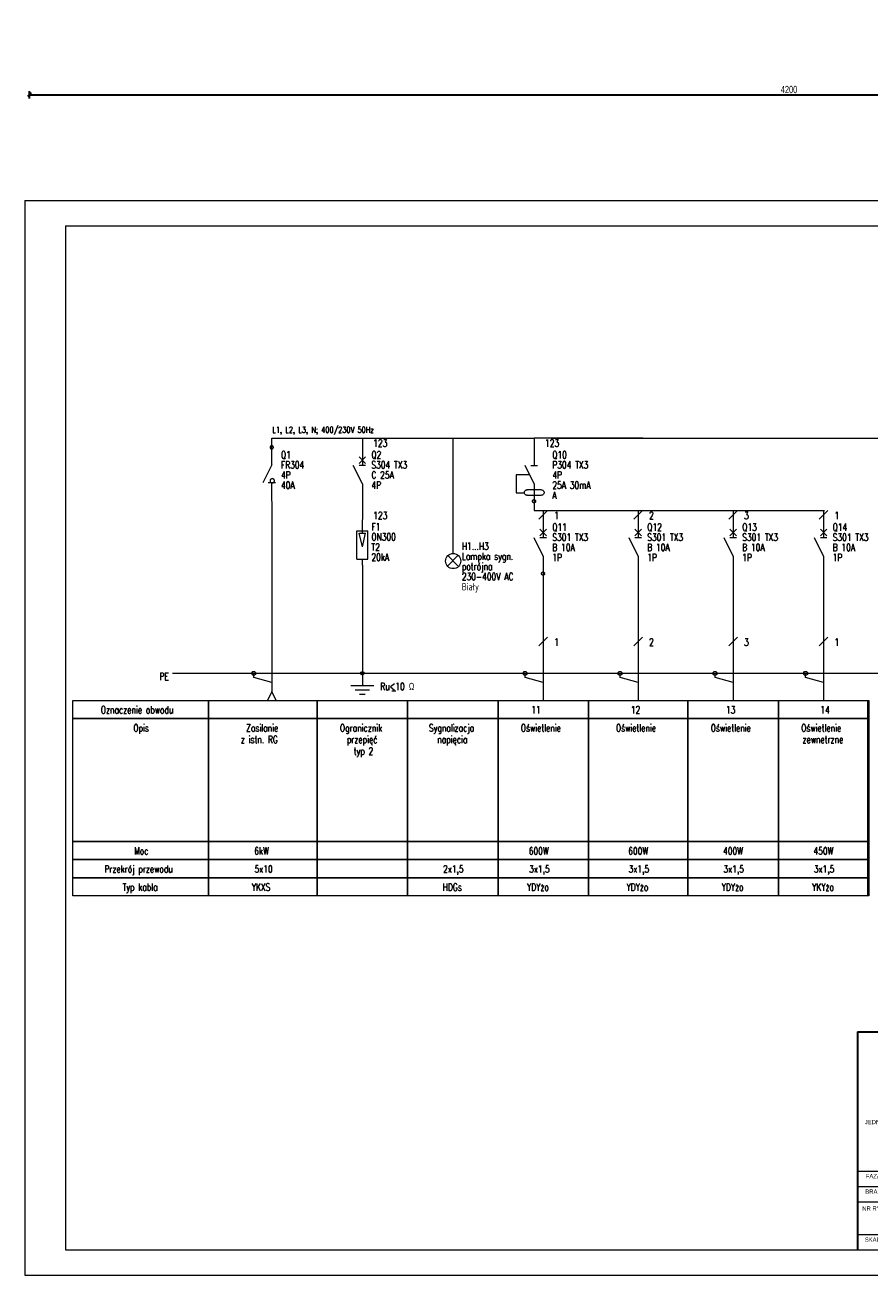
# Model space of a CAD drawing. Header units: millimetres. Extents: x 72202 to 304796, y 21658 to 519946.
# Tile 131 of 139: x 206947 to 209280, y 230999 to 234454. Entities that reach past the tile are written whole.
import ezdxf

# ---------------------------------------------------------------- set-up
doc = ezdxf.new("R2010")
doc.units = ezdxf.units.MM
doc.layers.get('0').update_dxf_attribs({"color": 253})
doc.layers.get('Defpoints').update_dxf_attribs({"color": 253})
for name, color, linetype, lineweight in [('E zasilanie', 6, 'Continuous', 30), ('LINIA CIENKA', 7, 'Continuous', 13), ('OPISY', 253, 'Continuous', 9), ('Tabelka linia cienka', 7, 'Continuous', 18), ('Tabelka linia gruba', 7, 'Continuous', 35), ('Tabelka tekst 2.5', 7, 'Continuous', 18)]:
    doc.layers.add(name, color=color, linetype=linetype, lineweight=lineweight)
doc.styles.add('2.5', font='romans.shx', dxfattribs={"width": 0.76, "height": 2.5})
doc.styles.add('grek', font='greeks.shx', dxfattribs={"width": 0.76, "height": 2})
doc.styles.add('simplex', font='arial.ttf')
doc.styles.get("Standard").update_dxf_attribs({"font": 'ARIALN.TTF', "width": 0.75})
doc.dimstyles.new('sebek100', dxfattribs={"dimtxt": 17, "dimasz": 10, "dimexe": 10, "dimexo": 20, "dimgap": 4, "dimtad": 1, "dimrnd": 0.5, "dimtxsty": 'Standard', "dimblk": 'OBLIQUE', "dimcen": 8, "dimclre": 1, "dimazin": 0, "dimtm": 1e-09, "dimtfac": 1, "dimtix": 1, "dimtmove": 1, "dimatfit": 3, "dimldrblk": 'zas', "dimfxl": 10, "dimfxlon": 1, "dimtolj": 2, "dimlwd": -1, "dimlwe": -1, "dimarcsym": 0})

# ---------------------------------------------------------------- blocks, each defined once
blk = doc.blocks.new('uziemienie')
for p, q in [((-4, 0), (4, 0)), ((-2.5, -1.5), (2.5, -1.5)), ((-1, -3), (1, -3))]:
    blk.add_line(p, q)
blk = doc.blocks.new('_Oblique')
at = {"color": 0, "linetype": 'ByBlock', "lineweight": -2}
blk.add_line((-0.5, -0.5), (0.5, 0.5), dxfattribs=at)
blk = doc.blocks.new('*D852')
at = {"layer": 'Defpoints', "color": 0, "lineweight": -3, "ltscale": 4, "transparency": 16777216}
for p in [(206958.7, 234453.6), (211158.7, 234453.6), (211158.7, 234260.9)]:
    blk.add_point(p, dxfattribs=at)
at = {"layer": 'E zasilanie', "ltscale": 4, "transparency": 16777216}
for p, q in [((206958.7, 234270.9), (206958.7, 234250.9)), ((211158.7, 234270.9), (211158.7, 234250.9))]:
    blk.add_line(p, q, dxfattribs=at)
at = {"layer": 'E zasilanie', "color": 0, "ltscale": 4, "transparency": 16777216}
blk.add_line((206958.7, 234260.9), (211158.7, 234260.9), dxfattribs=at)
at = {"layer": 'E zasilanie', "color": 0, "ltscale": 4, "transparency": 16777216, "xscale": 10, "yscale": 10, "zscale": 10, "rotation": 180}
blk.add_blockref('_Oblique', (206958.7, 234260.9), dxfattribs=at)
at = {"layer": 'E zasilanie', "color": 0, "ltscale": 4, "transparency": 16777216, "xscale": 10, "yscale": 10, "zscale": 10}
blk.add_blockref('_Oblique', (211158.7, 234260.9), dxfattribs=at)
at = {"layer": 'E zasilanie', "color": 0, "lineweight": -3, "ltscale": 4, "transparency": 16777216, "insert": (209058.7, 234275.2), "char_height": 20, "attachment_point": 5, "bg_fill": 3, "box_fill_scale": 1.1, "bg_fill_color": 256, "bg_fill_true_color": 13158600, "bg_fill_transparency": 0}
blk.add_mtext('\\A2;4200', dxfattribs=at)
blk = doc.blocks.new('zas')

msp = doc.modelspace()

# ---------------------------------------------------------------- linework, layer by layer
at = {"layer": 'LINIA CIENKA'}
for p, q in [((207879.313, 232960.757), (207879.313, 232661.757)), ((207879.313, 232661.757), (207879.313, 232627.757)), ((207960.319, 232613.446), (207972.006, 232613.446))]:
    msp.add_line(p, q, dxfattribs=at)
for points in [[(207629.313, 233286.757), (207629.313, 233311.757)], [(207629.313, 233311.757), (207754.313, 233311.757)], [(207629.313, 233286.757), (207629.313, 233311.757)], [(207629.313, 233311.757), (207754.313, 233311.757)], [(207629.313, 233286.757), (207629.313, 233311.757)], [(207629.313, 233311.757), (207754.313, 233311.757)], [(207629.313, 233286.757), (207629.313, 233311.757)], [(207629.313, 233311.757), (207754.313, 233311.757)], [(207629.313, 233286.757), (207629.313, 233311.757)], [(207629.313, 233311.757), (207754.313, 233311.757)], [(207629.313, 233286.757), (207629.313, 233311.757)], [(207629.313, 233311.757), (207754.313, 233311.757)], [(207629.313, 233286.757), (207629.313, 233311.757)], [(207629.313, 233311.757), (207754.313, 233311.757)], [(207754.313, 233311.757), (207879.313, 233311.757)], [(207754.313, 233311.757), (208129.313, 233311.757)], [(207754.313, 233311.757), (208354.313, 233311.757)], [(207754.313, 233311.757), (208354.313, 233311.757)], [(207754.313, 233311.757), (208354.313, 233311.757)], [(207754.313, 233311.757), (208354.313, 233311.757)], [(207879.313, 233311.757), (207879.313, 233286.757)], [(208129.313, 233311.757), (208129.313, 232992.961)], [(208354.313, 233311.757), (208354.313, 233235.757)], [(208354.313, 233311.757), (208354.313, 233311.757)], [(208654.313, 233311.757), (208354.313, 233311.757)], [(208354.313, 233311.757), (208354.313, 233286.757)], [(208401.529, 233311.757), (211021.089, 233311.757)], [(207629.313, 233237.757), (207629.313, 233287.757)], [(207879.313, 233285.757), (207879.313, 233235.757)], [(207870.313, 233241.757), (207888.313, 233259.757)], [(207888.313, 233241.757), (207870.313, 233259.757)], [(207629.313, 233237.757), (207604.313, 233187.757)], [(207879.313, 233185.757), (207854.313, 233235.757)], [(207888.313, 233235.757), (207870.313, 233235.757)], [(208304.313, 233210.757), (208304.313, 233160.757)], [(208341.313, 233210.757), (208304.313, 233210.757)], [(208354.313, 233185.757), (208329.313, 233235.757)], [(208345.313, 233235.757), (208363.313, 233235.757)], [(207639.313, 233187.757), (207619.313, 233187.757)], [(207629.313, 233137.757), (207629.313, 233187.757)], [(207879.313, 233185.757), (207879.313, 233135.757)], [(208354.313, 233185.757), (208354.313, 233135.757)], [(207629.313, 233136.757), (207629.313, 232611.757)], [(207879.313, 233136.757), (207879.313, 233111.757)], [(208304.313, 233160.757), (208326.313, 233160.757)], [(208334.691, 233153.932), (208333.245, 233154.076), (208331.854, 233154.501), (208330.573, 233155.192), (208329.45, 233156.122), (208328.528, 233157.255), (208327.843, 233158.548), (208327.421, 233159.951), (208327.279, 233161.409), (208327.421, 233162.868), (208327.843, 233164.271), (208328.528, 233165.563), (208329.45, 233166.696), (208330.573, 233167.626), (208331.854, 233168.317), (208333.245, 233168.743), (208334.691, 233168.886)], [(208373.313, 233168.757), (208334.313, 233168.757)], [(208334.313, 233153.757), (208373.313, 233153.757)], [(208354.313, 233136.757), (208354.313, 233111.757)], [(208354.313, 233136.757), (208354.313, 233111.757)], [(208354.313, 233136.757), (208354.313, 233111.757)], [(208354.313, 233136.757), (208354.313, 233111.757)], [(208354.313, 233136.757), (208354.313, 233111.757)], [(208354.313, 233136.757), (208354.313, 233111.757)], [(208374.219, 233168.886), (208375.665, 233168.743), (208377.056, 233168.317), (208378.337, 233167.626), (208379.46, 233166.696), (208380.382, 233165.563), (208381.067, 233164.271), (208381.488, 233162.868), (208381.631, 233161.409), (208381.488, 233159.951), (208381.067, 233158.548), (208380.382, 233157.255), (208379.46, 233156.122), (208378.337, 233155.192), (208377.056, 233154.501), (208375.665, 233154.076), (208374.219, 233153.932)], [(207879.313, 233111.757), (207879.313, 233086.757)], [(208354.313, 233111.757), (208379.313, 233111.757)], [(208354.313, 233111.757), (208504.313, 233111.757)], [(208354.313, 233111.757), (208504.313, 233111.757)], [(208354.313, 233111.757), (208504.313, 233111.757)], [(208354.313, 233111.757), (208504.313, 233111.757)], [(208354.313, 233111.757), (208504.313, 233111.757)], [(208367.313, 233087.757), (208391.313, 233111.757)], [(208379.313, 233111.757), (208379.313, 233086.757)], [(208504.313, 233111.757), (208879.313, 233111.757)], [(208504.313, 233111.757), (209157.06, 233111.757)], [(208629.813, 233087.757), (208653.813, 233111.757)], [(208641.813, 233111.757), (208641.813, 233086.757)], [(208892.313, 233087.757), (208916.313, 233111.757)], [(208904.313, 233111.757), (208904.313, 233086.757)], [(209142.313, 233087.757), (209166.313, 233111.757)], [(209154.313, 233111.757), (209154.313, 233086.757)], [(207879.313, 233048.757), (207879.313, 233085.757)], [(208379.313, 233085.757), (208379.313, 233035.757)], [(208641.813, 233085.757), (208641.813, 233035.757)], [(208904.313, 233085.757), (208904.313, 233035.757)], [(209154.313, 233085.757), (209154.313, 233035.757)], [(207864.313, 233055.757), (207894.313, 233055.757)], [(207864.313, 232976.757), (207864.313, 233055.757)], [(207879.313, 233011.757), (207870.313, 233048.757)], [(207870.313, 233048.757), (207888.313, 233048.757)], [(207879.313, 233011.757), (207888.313, 233048.757)], [(207894.313, 232976.757), (207894.313, 233055.757)], [(208379.313, 232985.757), (208354.313, 233035.757)], [(208370.313, 233041.757), (208388.313, 233059.757)], [(208388.313, 233041.757), (208370.313, 233059.757)], [(208388.313, 233035.757), (208370.313, 233035.757)], [(208641.813, 232985.757), (208616.813, 233035.757)], [(208632.813, 233041.757), (208650.813, 233059.757)], [(208650.813, 233041.757), (208632.813, 233059.757)], [(208650.813, 233035.757), (208632.813, 233035.757)], [(208904.313, 232985.757), (208879.313, 233035.757)], [(208895.313, 233041.757), (208913.313, 233059.757)], [(208913.313, 233041.757), (208895.313, 233059.757)], [(208913.313, 233035.757), (208895.313, 233035.757)], [(209154.313, 232985.757), (209129.313, 233035.757)], [(209145.313, 233041.757), (209163.313, 233059.757)], [(209163.313, 233041.757), (209145.313, 233059.757)], [(209163.313, 233035.757), (209145.313, 233035.757)], [(207864.313, 232976.757), (207894.313, 232976.757)], [(207879.313, 232960.757), (207879.313, 232976.757)], [(208115.313, 232987.059), (208143.313, 232959.059)], [(208115.313, 232959.059), (208143.313, 232987.059)], [(208115.313, 232987.059), (208143.313, 232959.059)], [(208115.313, 232959.059), (208143.313, 232987.059)], [(208115.313, 232987.059), (208143.313, 232959.059)], [(208115.313, 232959.059), (208143.313, 232987.059)], [(208379.313, 232985.757), (208379.313, 232935.757)], [(208641.813, 232985.757), (208641.813, 232935.757)], [(208904.313, 232985.757), (208904.313, 232935.757)], [(209154.313, 232985.757), (209154.313, 232935.757)], [(208379.313, 232936.757), (208379.313, 232911.757)], [(208379.313, 232936.757), (208379.313, 232911.757)], [(208641.813, 232936.757), (208641.813, 232911.757)], [(208904.313, 232936.757), (208904.313, 232911.757)], [(209154.313, 232936.757), (209154.313, 232911.757)], [(208379.313, 232911.757), (208379.313, 232586.757)], [(208641.813, 232911.757), (208641.813, 232586.757)], [(208904.313, 232911.757), (208904.313, 232586.757)], [(209154.313, 232911.757), (209154.313, 232586.757)], [(208367.313, 232737.757), (208391.313, 232761.757)], [(208629.813, 232737.757), (208653.813, 232761.757)], [(208892.313, 232737.757), (208916.313, 232761.757)], [(209142.313, 232737.757), (209166.313, 232761.757)], [(207354.313, 232661.757), (209354.313, 232661.757)], [(207579.313, 232649.757), (207579.313, 232661.757)], [(208151.529, 232661.757), (210676.529, 232661.757)], [(208329.313, 232649.757), (208329.313, 232661.757)], [(208591.813, 232649.757), (208591.813, 232661.757)], [(208854.313, 232649.757), (208854.313, 232661.757)], [(209104.313, 232649.757), (209104.313, 232661.757)], [(207629.313, 232636.757), (207579.313, 232649.757)], [(208379.313, 232636.757), (208329.313, 232649.757)], [(208641.813, 232636.757), (208591.813, 232649.757)], [(208904.313, 232636.757), (208854.313, 232649.757)], [(209154.313, 232636.757), (209104.313, 232649.757)], [(207079.313, 232586.757), (207454.313, 232586.757)], [(207079.313, 232536.757), (207079.313, 232586.757)], [(207454.313, 232586.757), (207754.313, 232586.757)], [(207454.313, 232586.757), (207454.313, 232536.757)], [(207454.313, 232586.757), (207454.313, 232536.757)], [(207454.313, 232536.757), (207454.313, 232586.757)], [(207454.313, 232586.757), (207754.313, 232586.757)], [(207454.313, 232536.757), (207454.313, 232586.757)], [(207754.313, 232586.757), (208004.313, 232586.757)], [(207754.313, 232586.757), (207754.313, 232536.757)], [(207754.313, 232586.757), (208004.313, 232586.757)], [(207754.313, 232536.757), (207754.313, 232586.757)], [(208004.313, 232586.757), (208254.313, 232586.757)], [(208004.313, 232586.757), (208004.313, 232536.757)], [(208004.313, 232536.757), (208004.313, 232586.757)], [(208004.313, 232586.757), (208004.313, 232536.757)], [(208004.313, 232586.757), (208254.313, 232586.757)], [(208004.313, 232536.757), (208004.313, 232586.757)], [(208254.313, 232586.757), (208254.313, 232536.757)], [(208254.313, 232536.757), (208254.313, 232586.757)], [(208254.313, 232586.757), (208254.313, 232536.757)], [(208254.313, 232586.757), (208504.313, 232586.757)], [(208254.313, 232586.757), (208504.313, 232586.757)], [(208504.313, 232586.757), (208779.313, 232586.757)], [(208504.313, 232586.757), (208504.313, 232536.757)], [(208504.313, 232586.757), (208779.313, 232586.757)], [(208504.313, 232536.757), (208504.313, 232586.757)], [(208504.313, 232586.757), (208504.313, 232536.757)], [(208779.313, 232586.757), (209029.313, 232586.757)], [(208779.313, 232586.757), (208779.313, 232536.757)], [(208779.313, 232586.757), (209029.313, 232586.757)], [(208779.313, 232536.757), (208779.313, 232586.757)], [(209029.313, 232586.757), (209279.313, 232586.757)], [(209029.313, 232586.757), (209029.313, 232536.757)], [(209029.313, 232586.757), (209279.313, 232586.757)], [(209029.313, 232536.757), (209029.313, 232586.757)], [(209276.529, 232586.757), (209276.529, 232536.757)], [(209276.529, 232536.757), (209276.529, 232586.757)], [(209279.313, 232586.757), (209279.313, 232536.757)], [(209279.313, 232536.757), (209279.313, 232586.757)], [(207454.313, 232536.757), (207079.313, 232536.757)], [(207079.313, 232536.757), (207454.313, 232536.757)], [(207079.313, 232196.757), (207079.313, 232536.757)], [(207754.313, 232536.757), (207454.313, 232536.757)], [(207454.313, 232536.757), (207454.313, 232196.757)], [(207454.313, 232536.757), (207454.313, 232196.757)], [(207454.313, 232196.757), (207454.313, 232536.757)], [(207454.313, 232536.757), (207754.313, 232536.757)], [(207454.313, 232196.757), (207454.313, 232536.757)], [(208004.313, 232536.757), (207754.313, 232536.757)], [(207754.313, 232536.757), (207754.313, 232196.757)], [(207754.313, 232536.757), (208004.313, 232536.757)], [(207754.313, 232196.757), (207754.313, 232536.757)], [(208254.313, 232536.757), (208004.313, 232536.757)], [(208004.313, 232536.757), (208004.313, 232196.757)], [(208004.313, 232196.757), (208004.313, 232536.757)], [(208004.313, 232536.757), (208004.313, 232196.757)], [(208004.313, 232536.757), (208254.313, 232536.757)], [(208004.313, 232196.757), (208004.313, 232536.757)], [(208254.313, 232536.757), (208254.313, 232196.757)], [(208254.313, 232196.757), (208254.313, 232536.757)], [(208254.313, 232536.757), (208254.313, 232196.757)], [(208504.313, 232536.757), (208254.313, 232536.757)], [(208254.313, 232536.757), (208504.313, 232536.757)], [(208779.313, 232536.757), (208504.313, 232536.757)], [(208504.313, 232536.757), (208504.313, 232196.757)], [(208504.313, 232536.757), (208779.313, 232536.757)], [(208504.313, 232196.757), (208504.313, 232536.757)], [(208504.313, 232536.757), (208504.313, 232196.757)], [(209029.313, 232536.757), (208779.313, 232536.757)], [(208779.313, 232536.757), (208779.313, 232196.757)], [(208779.313, 232536.757), (209029.313, 232536.757)], [(208779.313, 232196.757), (208779.313, 232536.757)], [(209279.313, 232536.757), (209029.313, 232536.757)], [(209029.313, 232536.757), (209029.313, 232196.757)], [(209029.313, 232536.757), (209279.313, 232536.757)], [(209029.313, 232196.757), (209029.313, 232536.757)], [(209276.529, 232536.757), (209276.529, 232196.757)], [(209276.529, 232196.757), (209276.529, 232536.757)], [(209279.313, 232536.757), (209279.313, 232196.757)], [(209279.313, 232196.757), (209279.313, 232536.757)], [(207454.313, 232196.757), (207079.313, 232196.757)], [(207079.313, 232196.757), (207454.313, 232196.757)], [(207079.313, 232146.757), (207079.313, 232196.757)], [(207754.313, 232196.757), (207454.313, 232196.757)], [(207454.313, 232196.757), (207454.313, 232146.757)], [(207454.313, 232196.757), (207454.313, 232146.757)], [(207454.313, 232146.757), (207454.313, 232196.757)], [(207454.313, 232196.757), (207754.313, 232196.757)], [(207454.313, 232146.757), (207454.313, 232196.757)], [(208004.313, 232196.757), (207754.313, 232196.757)], [(207754.313, 232196.757), (207754.313, 232146.757)], [(207754.313, 232196.757), (208004.313, 232196.757)], [(207754.313, 232146.757), (207754.313, 232196.757)], [(208254.313, 232196.757), (208004.313, 232196.757)], [(208004.313, 232196.757), (208004.313, 232146.757)], [(208004.313, 232146.757), (208004.313, 232196.757)], [(208004.313, 232196.757), (208004.313, 232146.757)], [(208004.313, 232196.757), (208254.313, 232196.757)], [(208004.313, 232146.757), (208004.313, 232196.757)], [(208254.313, 232196.757), (208254.313, 232146.757)], [(208254.313, 232146.757), (208254.313, 232196.757)], [(208254.313, 232196.757), (208254.313, 232146.757)], [(208504.313, 232196.757), (208254.313, 232196.757)], [(208254.313, 232196.757), (208504.313, 232196.757)], [(208779.313, 232196.757), (208504.313, 232196.757)], [(208504.313, 232196.757), (208504.313, 232146.757)], [(208504.313, 232196.757), (208779.313, 232196.757)], [(208504.313, 232146.757), (208504.313, 232196.757)], [(208504.313, 232196.757), (208504.313, 232146.757)], [(209029.313, 232196.757), (208779.313, 232196.757)], [(208779.313, 232196.757), (208779.313, 232146.757)], [(208779.313, 232196.757), (209029.313, 232196.757)], [(208779.313, 232146.757), (208779.313, 232196.757)], [(209279.313, 232196.757), (209029.313, 232196.757)], [(209029.313, 232196.757), (209029.313, 232146.757)], [(209029.313, 232196.757), (209279.313, 232196.757)], [(209029.313, 232146.757), (209029.313, 232196.757)], [(209276.529, 232196.757), (209276.529, 232146.757)], [(209276.529, 232146.757), (209276.529, 232196.757)], [(209279.313, 232196.757), (209279.313, 232146.757)], [(209279.313, 232146.757), (209279.313, 232196.757)], [(207454.313, 232146.757), (207079.313, 232146.757)], [(207079.313, 232146.757), (207454.313, 232146.757)], [(207079.313, 232096.757), (207079.313, 232146.757)], [(207754.313, 232146.757), (207454.313, 232146.757)], [(207454.313, 232146.757), (207454.313, 232096.757)], [(207454.313, 232146.757), (207454.313, 232096.757)], [(207454.313, 232096.757), (207454.313, 232146.757)], [(207454.313, 232146.757), (207754.313, 232146.757)], [(207454.313, 232096.757), (207454.313, 232146.757)], [(208004.313, 232146.757), (207754.313, 232146.757)], [(207754.313, 232146.757), (207754.313, 232096.757)], [(207754.313, 232146.757), (208004.313, 232146.757)], [(207754.313, 232096.757), (207754.313, 232146.757)], [(208254.313, 232146.757), (208004.313, 232146.757)], [(208004.313, 232146.757), (208004.313, 232096.757)], [(208004.313, 232096.757), (208004.313, 232146.757)], [(208004.313, 232146.757), (208004.313, 232096.757)], [(208004.313, 232146.757), (208254.313, 232146.757)], [(208004.313, 232096.757), (208004.313, 232146.757)], [(208254.313, 232146.757), (208254.313, 232096.757)], [(208254.313, 232096.757), (208254.313, 232146.757)], [(208254.313, 232146.757), (208254.313, 232096.757)], [(208504.313, 232146.757), (208254.313, 232146.757)], [(208254.313, 232146.757), (208504.313, 232146.757)], [(208779.313, 232146.757), (208504.313, 232146.757)], [(208504.313, 232146.757), (208504.313, 232096.757)], [(208504.313, 232146.757), (208779.313, 232146.757)], [(208504.313, 232096.757), (208504.313, 232146.757)], [(208504.313, 232146.757), (208504.313, 232096.757)], [(209029.313, 232146.757), (208779.313, 232146.757)], [(208779.313, 232146.757), (208779.313, 232096.757)], [(208779.313, 232146.757), (209029.313, 232146.757)], [(208779.313, 232096.757), (208779.313, 232146.757)], [(209279.313, 232146.757), (209029.313, 232146.757)], [(209029.313, 232146.757), (209029.313, 232096.757)], [(209029.313, 232146.757), (209279.313, 232146.757)], [(209029.313, 232096.757), (209029.313, 232146.757)], [(209276.529, 232146.757), (209276.529, 232096.757)], [(209276.529, 232096.757), (209276.529, 232146.757)], [(209279.313, 232146.757), (209279.313, 232096.757)], [(209279.313, 232096.757), (209279.313, 232146.757)], [(207454.313, 232096.757), (207079.313, 232096.757)], [(207079.313, 232096.757), (207454.313, 232096.757)], [(207079.313, 232046.757), (207079.313, 232096.757)], [(207754.313, 232096.757), (207454.313, 232096.757)], [(207454.313, 232096.757), (207454.313, 232046.757)], [(207454.313, 232096.757), (207454.313, 232046.757)], [(207454.313, 232046.757), (207454.313, 232096.757)], [(207454.313, 232096.757), (207754.313, 232096.757)], [(207454.313, 232046.757), (207454.313, 232096.757)], [(208004.313, 232096.757), (207754.313, 232096.757)], [(207754.313, 232096.757), (207754.313, 232046.757)], [(207754.313, 232096.757), (208004.313, 232096.757)], [(207754.313, 232046.757), (207754.313, 232096.757)], [(208254.313, 232096.757), (208004.313, 232096.757)], [(208004.313, 232096.757), (208004.313, 232046.757)], [(208004.313, 232046.757), (208004.313, 232096.757)], [(208004.313, 232096.757), (208004.313, 232046.757)], [(208004.313, 232096.757), (208254.313, 232096.757)], [(208004.313, 232046.757), (208004.313, 232096.757)], [(208254.313, 232096.757), (208254.313, 232046.757)], [(208254.313, 232046.757), (208254.313, 232096.757)], [(208254.313, 232096.757), (208254.313, 232046.757)], [(208504.313, 232096.757), (208254.313, 232096.757)], [(208254.313, 232096.757), (208504.313, 232096.757)], [(208779.313, 232096.757), (208504.313, 232096.757)], [(208504.313, 232096.757), (208504.313, 232046.757)], [(208504.313, 232096.757), (208779.313, 232096.757)], [(208504.313, 232046.757), (208504.313, 232096.757)], [(208504.313, 232096.757), (208504.313, 232046.757)], [(209029.313, 232096.757), (208779.313, 232096.757)], [(208779.313, 232096.757), (208779.313, 232046.757)], [(208779.313, 232096.757), (209029.313, 232096.757)], [(208779.313, 232046.757), (208779.313, 232096.757)], [(209279.313, 232096.757), (209029.313, 232096.757)], [(209029.313, 232096.757), (209029.313, 232046.757)], [(209029.313, 232096.757), (209279.313, 232096.757)], [(209029.313, 232046.757), (209029.313, 232096.757)], [(209276.529, 232096.757), (209276.529, 232046.757)], [(209276.529, 232046.757), (209276.529, 232096.757)], [(209279.313, 232096.757), (209279.313, 232046.757)], [(209279.313, 232046.757), (209279.313, 232096.757)], [(207454.313, 232046.757), (207079.313, 232046.757)], [(207754.313, 232046.757), (207454.313, 232046.757)], [(208004.313, 232046.757), (207754.313, 232046.757)], [(208254.313, 232046.757), (208004.313, 232046.757)], [(208504.313, 232046.757), (208254.313, 232046.757)], [(208779.313, 232046.757), (208504.313, 232046.757)], [(209029.313, 232046.757), (208779.313, 232046.757)], [(209279.313, 232046.757), (209029.313, 232046.757)]]:
    msp.add_lwpolyline(points, dxfattribs=at)
for points in [[(207633.313, 233286.257), (207633.226, 233287.135), (207632.97, 233287.979), (207632.554, 233288.757), (207631.995, 233289.439), (207631.313, 233289.999), (207630.535, 233290.415), (207629.691, 233290.671), (207628.813, 233290.757), (207627.935, 233290.671), (207627.091, 233290.415), (207626.313, 233289.999), (207625.631, 233289.439), (207625.071, 233288.757), (207624.655, 233287.979), (207624.399, 233287.135), (207624.313, 233286.257), (207624.399, 233285.379), (207624.655, 233284.535), (207625.071, 233283.757), (207625.631, 233283.075), (207626.313, 233282.516), (207627.091, 233282.1), (207627.935, 233281.844), (207628.813, 233281.757), (207629.691, 233281.844), (207630.535, 233282.1), (207631.313, 233282.516), (207631.995, 233283.075), (207632.554, 233283.757), (207632.97, 233284.535), (207633.226, 233285.379), (207633.313, 233286.257)], [(207636.313, 233193.757), (207636.198, 233194.928), (207635.856, 233196.054), (207635.302, 233197.091), (207634.555, 233198), (207633.646, 233198.746), (207632.609, 233199.301), (207631.483, 233199.642), (207630.313, 233199.757), (207629.142, 233199.642), (207628.017, 233199.301), (207626.979, 233198.746), (207626.07, 233198), (207625.324, 233197.091), (207624.77, 233196.054), (207624.428, 233194.928), (207624.313, 233193.757), (207624.428, 233192.587), (207624.77, 233191.461), (207625.324, 233190.424), (207626.07, 233189.515), (207626.979, 233188.769), (207628.017, 233188.214), (207629.142, 233187.873), (207630.313, 233187.757), (207631.483, 233187.873), (207632.609, 233188.214), (207633.646, 233188.769), (207634.555, 233189.515), (207635.302, 233190.424), (207635.856, 233191.461), (207636.198, 233192.587), (207636.313, 233193.757)], [(208358.313, 233137.257), (208358.226, 233136.379), (208357.97, 233135.535), (208357.554, 233134.757), (208356.995, 233134.075), (208356.313, 233133.516), (208355.535, 233133.1), (208354.691, 233132.844), (208353.813, 233132.757), (208352.935, 233132.844), (208352.091, 233133.1), (208351.313, 233133.516), (208350.631, 233134.075), (208350.071, 233134.757), (208349.655, 233135.535), (208349.399, 233136.379), (208349.313, 233137.257), (208349.399, 233138.135), (208349.655, 233138.979), (208350.071, 233139.757), (208350.631, 233140.439), (208351.313, 233140.999), (208352.091, 233141.415), (208352.935, 233141.671), (208353.813, 233141.757), (208354.691, 233141.671), (208355.535, 233141.415), (208356.313, 233140.999), (208356.995, 233140.439), (208357.554, 233139.757), (208357.97, 233138.979), (208358.226, 233138.135), (208358.313, 233137.257)], [(208151.313, 232972.059), (208150.909, 232967.963), (208149.714, 232964.023), (208147.774, 232960.392), (208145.162, 232957.21), (208141.98, 232954.599), (208138.349, 232952.658), (208134.41, 232951.463), (208130.313, 232951.059), (208126.216, 232951.463), (208122.276, 232952.658), (208118.646, 232954.599), (208115.464, 232957.21), (208112.852, 232960.392), (208110.911, 232964.023), (208109.716, 232967.963), (208109.313, 232972.059), (208109.716, 232976.156), (208110.911, 232980.096), (208112.852, 232983.726), (208115.464, 232986.909), (208118.646, 232989.52), (208122.276, 232991.461), (208126.216, 232992.656), (208130.313, 232993.059), (208134.41, 232992.656), (208138.349, 232991.461), (208141.98, 232989.52), (208145.162, 232986.909), (208147.774, 232983.726), (208149.714, 232980.096), (208150.909, 232976.156), (208151.313, 232972.059)], [(208383.313, 232937.257), (208383.226, 232936.379), (208382.97, 232935.535), (208382.554, 232934.757), (208381.995, 232934.075), (208381.313, 232933.516), (208380.535, 232933.1), (208379.691, 232932.844), (208378.813, 232932.757), (208377.935, 232932.844), (208377.091, 232933.1), (208376.313, 232933.516), (208375.631, 232934.075), (208375.071, 232934.757), (208374.655, 232935.535), (208374.399, 232936.379), (208374.313, 232937.257), (208374.399, 232938.135), (208374.655, 232938.979), (208375.071, 232939.757), (208375.631, 232940.439), (208376.313, 232940.999), (208377.091, 232941.415), (208377.935, 232941.671), (208378.813, 232941.757), (208379.691, 232941.671), (208380.535, 232941.415), (208381.313, 232940.999), (208381.995, 232940.439), (208382.554, 232939.757), (208382.97, 232938.979), (208383.226, 232938.135), (208383.313, 232937.257)], [(207584.313, 232661.757), (207584.313, 232658.757), (207581.313, 232656.757), (207579.313, 232656.757), (207576.313, 232656.757), (207574.313, 232658.757), (207574.313, 232661.757), (207574.313, 232663.757), (207576.313, 232666.757), (207579.313, 232666.757), (207581.313, 232666.757), (207584.313, 232663.757), (207584.313, 232661.757)], [(208334.313, 232661.757), (208334.313, 232658.757), (208331.313, 232656.757), (208329.313, 232656.757), (208326.313, 232656.757), (208324.313, 232658.757), (208324.313, 232661.757), (208324.313, 232663.757), (208326.313, 232666.757), (208329.313, 232666.757), (208331.313, 232666.757), (208334.313, 232663.757), (208334.313, 232661.757)], [(208596.813, 232661.757), (208596.813, 232658.757), (208593.813, 232656.757), (208591.813, 232656.757), (208588.813, 232656.757), (208586.813, 232658.757), (208586.813, 232661.757), (208586.813, 232663.757), (208588.813, 232666.757), (208591.813, 232666.757), (208593.813, 232666.757), (208596.813, 232663.757), (208596.813, 232661.757)], [(208859.313, 232661.757), (208859.313, 232658.757), (208856.313, 232656.757), (208854.313, 232656.757), (208851.313, 232656.757), (208849.313, 232658.757), (208849.313, 232661.757), (208849.313, 232663.757), (208851.313, 232666.757), (208854.313, 232666.757), (208856.313, 232666.757), (208859.313, 232663.757), (208859.313, 232661.757)], [(209109.313, 232661.757), (209109.313, 232658.757), (209107.313, 232656.757), (209104.313, 232656.757), (209101.313, 232656.757), (209099.313, 232658.757), (209099.313, 232661.757), (209099.313, 232663.757), (209101.313, 232666.757), (209104.313, 232666.757), (209107.313, 232666.757), (209109.313, 232663.757), (209109.313, 232661.757)], [(207629.313, 232611.757), (207617.313, 232586.757), (207641.313, 232586.757)]]:
    msp.add_lwpolyline(points, close=True, dxfattribs=at)
msp.add_circle((207879.313, 232661.757), 5, dxfattribs=at)
at = {"layer": 'OPISY', "color": 0}
for p, q in [((206946.776, 233968.727), (206946.776, 230998.727)), ((206946.776, 233968.727), (211148.108, 233968.727)), ((207058.47, 233898.727), (207058.47, 231068.727)), ((207058.47, 233898.727), (211078.108, 233898.727)), ((207058.47, 231068.727), (211078.108, 231068.727)), ((206946.776, 230998.727), (211148.108, 230998.727))]:
    msp.add_line(p, q, dxfattribs=at)
at = {"layer": 'Tabelka linia cienka'}
for p, q in [((209250.791, 231285.953), (209850.791, 231285.953)), ((209249.45, 231243.27), (209849.45, 231243.27)), ((209248.108, 231200.587), (209848.108, 231200.587)), ((209248.108, 231110.587), (209848.108, 231110.587))]:
    msp.add_line(p, q, dxfattribs=at)
at = {"layer": 'Tabelka linia gruba'}
for q in [(211078.108, 231670.587), (209248.108, 231070.587)]:
    msp.add_line((209248.108, 231670.587), q, dxfattribs=at)

# ---------------------------------------------------------------- block references
at = {"layer": 'LINIA CIENKA', "xscale": 8, "yscale": 8, "zscale": 8}
msp.add_blockref('uziemienie', (207879.313, 232627.757), dxfattribs=at)

# ---------------------------------------------------------------- texts
at = {"layer": 'LINIA CIENKA', "width": 0.76}
for s, height, style, p in [('L1, L2, L3, N; 400/230V 50Hz', 16.6, '2.5', (207630.314, 233326.697)), ('123', 20, '2.5', (207909.313, 233288.007)), ('123', 20, '2.5', (208384.313, 233288.007)), ('Q1', 20, '2.5', (207654.313, 233255.757)), ('Q2', 20, '2.5', (207904.313, 233255.757)), ('Q10', 20, '2.5', (208404.313, 233255.757)), ('FR304', 20, '2.5', (207654.313, 233227.757)), ('S304 TX3', 20, '2.5', (207904.313, 233227.757)), ('P304 TX3', 20, '2.5', (208404.313, 233227.757)), ('4P', 20, '2.5', (207654.313, 233199.757)), ('C 25A', 20, '2.5', (207904.313, 233199.757)), ('4P', 20, '2.5', (208404.313, 233199.757)), ('40A', 20, '2.5', (207654.313, 233171.757)), ('4P', 20, '2.5', (207904.313, 233171.757)), ('25A 30mA', 20, '2.5', (208404.313, 233171.757)), ('A', 20, '2.5', (208404.313, 233143.757)), ('123', 20, '2.5', (207909.313, 233088.007)), ('1', 20, '2.5', (208409.313, 233088.007)), ('2', 20, '2.5', (208671.813, 233088.007)), ('3', 20, '2.5', (208934.313, 233088.007)), ('1', 20, '2.5', (209184.313, 233088.007)), ('F1', 20, '2.5', (207904.313, 233056.757)), ('Q11', 20, '2.5', (208404.313, 233055.757)), ('Q12', 20, '2.5', (208666.813, 233055.757)), ('Q13', 20, '2.5', (208929.313, 233055.757)), ('Q14', 20, '2.5', (209179.313, 233055.757)), ('ON300', 20, '2.5', (207904.313, 233028.757)), ('S301 TX3', 20, '2.5', (208404.313, 233027.757)), ('S301 TX3', 20, '2.5', (208666.813, 233027.757)), ('S301 TX3', 20, '2.5', (208929.313, 233027.757)), ('S301 TX3', 20, '2.5', (209179.313, 233027.757)), ('T2', 20, '2.5', (207904.313, 233000.757)), ('H1...H3', 20, '2.5', (208154.313, 233003.059)), ('Lampka sygn.', 20, '2.5', (208154.313, 232975.059)), ('B 10A', 20, '2.5', (208404.313, 232999.757)), ('B 10A', 20, '2.5', (208666.813, 232999.757)), ('B 10A', 20, '2.5', (208929.313, 232999.757)), ('B 10A', 20, '2.5', (209179.313, 232999.757)), ('20kA', 20, '2.5', (207904.313, 232972.757)), ('potrójna', 20, '2.5', (208154.313, 232947.059)), ('1P', 20, '2.5', (208404.313, 232971.757)), ('1P', 20, '2.5', (208666.813, 232971.757)), ('1P', 20, '2.5', (208929.313, 232971.757)), ('1P', 20, '2.5', (209179.313, 232971.757)), ('230-400V AC', 20, '2.5', (208154.313, 232919.059)), ('Biały', 20, '2.5', (208154.313, 232891.059)), ('1', 20, '2.5', (208409.313, 232738.007)), ('2', 20, '2.5', (208671.813, 232738.007)), ('3', 20, '2.5', (208934.313, 232738.007)), ('1', 20, '2.5', (209184.313, 232738.007)), ('PE', 20, '2.5', (207318.313, 232643.007)), ('Ru<10', 20, '2.5', (207928.716, 232615.369)), ('W', 20, 'grek', (208007.865, 232615.369)), ('Oznaczenie obwodu', 20, '2.5', (207156.313, 232550.757)), ('11', 20, '2.5', (208346.313, 232550.757)), ('12', 20, '2.5', (208621.313, 232550.757)), ('13', 20, '2.5', (208884.313, 232550.757)), ('14', 20, '2.5', (209145.313, 232550.757)), ('Opis', 20, '2.5', (207246.313, 232500.757)), ('Zasilanie', 20, '2.5', (207558.313, 232500.757)), ('Ogranicznik', 20, '2.5', (207817.313, 232500.757)), ('Sygnalizacja', 20, '2.5', (208063.313, 232500.757)), ('Oświetlenie', 20, '2.5', (208317.313, 232500.757)), ('Oświetlenie', 20, '2.5', (208580.313, 232500.757)), ('Oświetlenie', 20, '2.5', (208842.313, 232500.757)), ('Oświetlenie', 20, '2.5', (209092.313, 232500.757)), ('z istn. RG', 20, '2.5', (207543.403, 232468.757)), ('przepięć', 20, '2.5', (207836.313, 232468.757)), ('napięcia', 20, '2.5', (208086.313, 232468.757)), ('zewnetrzne', 20, '2.5', (209096.062, 232468.757)), ('typ 2', 20, '2.5', (207855.313, 232436.757)), ('Moc', 20, '2.5', (207248.313, 232160.757)), ('6kW', 20, '2.5', (207580.654, 232160.757)), ('600W', 20, '2.5', (208339.313, 232160.757)), ('600W', 20, '2.5', (208614.313, 232160.757)), ('400W', 20, '2.5', (208876.313, 232160.757)), ('450W', 20, '2.5', (209126.313, 232160.757)), ('Przekrój przewodu', 20, '2.5', (207166.313, 232110.757)), ('5x10', 20, '2.5', (207581.313, 232110.757)), ('2x1,5', 20, '2.5', (208102.313, 232110.757)), ('3x1,5', 20, '2.5', (208340.313, 232110.757)), ('3x1,5', 20, '2.5', (208615.313, 232110.757)), ('3x1,5', 20, '2.5', (208877.313, 232110.757)), ('3x1,5', 20, '2.5', (209127.313, 232110.757)), ('Typ kabla', 20, '2.5', (207216.313, 232060.757)), ('YKXS', 20, '2.5', (207573.313, 232060.757)), ('HDGs', 20, '2.5', (208101.313, 232060.757)), ('YDYżo', 20, '2.5', (208334.313, 232060.757)), ('YDYżo', 20, '2.5', (208609.313, 232060.757)), ('YDYżo', 20, '2.5', (208872.313, 232060.757)), ('YKYżo', 20, '2.5', (209122.313, 232060.757))]:
    msp.add_text(s, height=height, dxfattribs=dict(at, style=style)).set_placement(p)
at = {"layer": 'Tabelka tekst 2.5', "linetype": 'ByBlock', "ltscale": 500, "style": 'simplex', "width": 0.85}
for s, p in [('JEDNOSTKA PROJEKTOWA', (209268.108, 231415.587)), ('FAZA', (209270.791, 231265.953)), ('BRANŻA', (209269.45, 231223.27)), ('NR RYS.', (209261.145, 231176.407)), ('SKALA', (209268.108, 231090.587))]:
    msp.add_text(s, height=12, dxfattribs=at).set_placement(p)

# ---------------------------------------------------------------- dimensions: what is measured, and where the dimension line sits
at = {"layer": 'E zasilanie', "lineweight": -3, "ltscale": 4}
dim = msp.add_linear_dim(base=(211158.685, 234260.945), p1=(206958.685, 234453.595), p2=(211158.685, 234453.595), dimstyle='sebek100', override={"dimtxt": 20, "dimrnd": 0, "dimclre": 256, "dimtfill": 1, "dimarcsym": 2}, dxfattribs=at)
dim.commit()
dim.dimension.update_dxf_attribs({"geometry": '*D852', "text_midpoint": (209058.685, 234275.156)})

doc.saveas('drawing.dxf')
